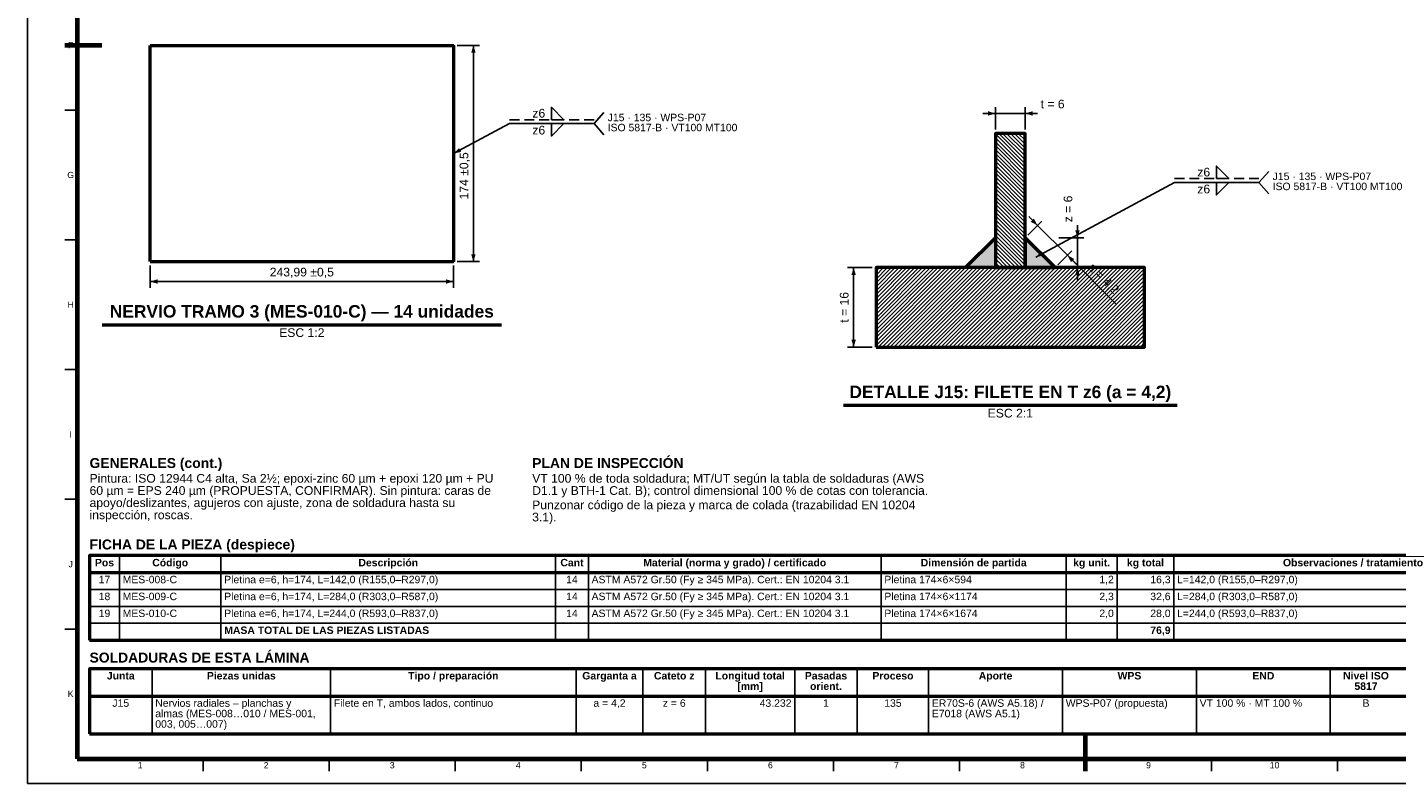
# Model space of a CAD drawing. Header units: millimetres. Extents: x 0 to 841, y 0 to 594.
# Tile 1 of 3: x 0 to 551, y 0 to 304. Entities that reach past the tile are written whole.
import ezdxf
from ezdxf.enums import TextEntityAlignment as Align

# ---------------------------------------------------------------- set-up
doc = ezdxf.new("R2010")
doc.units = ezdxf.units.MM
doc.linetypes.add('OCULTO', pattern=[6, 4, -2])
for name, color, linetype, lineweight in [('ACH', 7, 'CONTINUOUS', 13), ('COTA', 7, 'CONTINUOUS', 25), ('FINA', 7, 'CONTINUOUS', 25), ('MARCO', 7, 'CONTINUOUS', 70), ('OCU', 7, 'OCULTO', 25), ('TXT', 7, 'CONTINUOUS', 25), ('VIS', 7, 'CONTINUOUS', 50)]:
    doc.layers.add(name, color=color, linetype=linetype, lineweight=lineweight)
doc.styles.add('STD', font='LiberationSans-Regular.ttf')
doc.styles.add('STDB', font='LiberationSans-Bold.ttf')

msp = doc.modelspace()

# ---------------------------------------------------------------- hatches: boundary and pattern name
at = {"layer": 'ACH'}
h = msp.add_hatch(dxfattribs=at)
h.set_pattern_fill('ANSI31', scale=0.35, angle=90)
h.paths.add_polyline_path([(389.27, 207.57), (401.27, 207.57), (401.27, 261.57), (389.27, 261.57)])
h = msp.add_hatch(color=7, dxfattribs=at)
h.dxf.hatch_style = 1
h.paths.add_polyline_path([(389.27, 207.57), (377.27, 207.57), (389.27, 219.57)])
h = msp.add_hatch(color=7, dxfattribs=at)
h.dxf.hatch_style = 1
h.paths.add_polyline_path([(401.27, 207.57), (413.27, 207.57), (401.27, 219.57)])
h = msp.add_hatch(dxfattribs=at)
h.set_pattern_fill('ANSI31', scale=0.35)
h.paths.add_polyline_path([(341.27, 175.57), (449.27, 175.57), (449.27, 207.57), (341.27, 207.57)])

# ---------------------------------------------------------------- linework, layer by layer
at = {"layer": 'COTA'}
for p, q in [((172.85, 296.96), (181.86, 296.96)), ((179.36, 209.96), (179.36, 296.96)), ((227.86, 265.46), (231.86, 269.96)), ((389.27, 263.07), (389.27, 272.07)), ((401.27, 263.07), (401.27, 272.07)), ((171.36, 253.46), (193.86, 265.46)), ((193.86, 265.46), (227.86, 265.46)), ((227.86, 265.46), (231.86, 260.96)), ((389.27, 269.57), (384.27, 269.57)), ((389.27, 269.57), (401.27, 269.57)), ((401.27, 269.57), (406.27, 269.57)), ((495.27, 241.77), (499.27, 246.27)), ((405.47, 211.77), (461.27, 241.77)), ((461.27, 241.77), (495.27, 241.77)), ((495.27, 241.77), (499.27, 237.27)), ((402.33, 220.63), (407.98, 226.29)), ((406.22, 224.52), (402.68, 228.06)), ((406.22, 224.52), (418.22, 212.52)), ((422.27, 219.57), (422.27, 224.57)), ((414.77, 219.57), (424.77, 219.57)), ((422.27, 207.57), (422.27, 219.57)), ((172.85, 209.96), (181.86, 209.96)), ((414.33, 208.63), (419.98, 214.29)), ((418.22, 212.52), (421.75, 208.98)), ((418.22, 212.52), (438, 192.74)), ((49.36, 208.46), (49.36, 199.46)), ((171.35, 208.46), (171.35, 199.46)), ((339.77, 207.57), (329.77, 207.57)), ((332.27, 175.57), (332.27, 207.57)), ((414.77, 207.57), (424.77, 207.57)), ((422.27, 207.57), (422.27, 202.57)), ((49.36, 201.96), (171.35, 201.96)), ((339.77, 175.57), (329.77, 175.57))]:
    msp.add_line(p, q, dxfattribs=at)
for points in [[(210.73, 267.06), (210.73, 272.06), (215.73, 267.06)], [(210.73, 265.46), (210.73, 260.46), (215.73, 265.46)], [(478.14, 243.37), (478.14, 248.37), (483.14, 243.37)], [(478.14, 241.77), (478.14, 236.77), (483.14, 241.77)]]:
    msp.add_lwpolyline(points, close=True, dxfattribs=at)
for points in [[(179.36, 296.96), (178.46, 293.96), (180.26, 293.96)], [(389.27, 269.57), (386.27, 270.47), (386.27, 268.67)], [(401.27, 269.57), (404.27, 268.67), (404.27, 270.47)], [(171.36, 253.46), (174.43, 254.08), (173.58, 255.67)], [(406.22, 224.52), (404.73, 227.28), (403.46, 226)], [(422.27, 219.57), (423.17, 222.57), (421.37, 222.57)], [(179.36, 209.96), (180.26, 212.96), (178.46, 212.96)], [(405.47, 211.77), (408.53, 212.4), (407.68, 213.98)], [(418.22, 212.52), (419.7, 209.76), (420.97, 211.04)], [(332.27, 207.57), (331.37, 204.57), (333.17, 204.57)], [(422.27, 207.57), (421.37, 204.57), (423.17, 204.57)], [(49.36, 201.96), (52.36, 201.06), (52.36, 202.86)], [(171.35, 201.96), (168.35, 202.86), (168.35, 201.06)], [(332.27, 175.57), (333.17, 178.57), (331.37, 178.57)]]:
    msp.add_solid(points, dxfattribs=at)
at = {"layer": 'FINA'}
for p, q in [((20, 270.91), (15, 270.91)), ((20, 218.73), (15, 218.73)), ((20, 166.55), (15, 166.55)), ((20, 114.36), (15, 114.36)), ((37.01, 91.7), (37.01, 57.7)), ((77.85, 91.7), (77.85, 57.7)), ((212.38, 91.7), (212.38, 57.7)), ((225.59, 91.7), (225.59, 57.7)), ((343.31, 91.7), (343.31, 57.7)), ((417.78, 91.7), (417.78, 57.7)), ((438.2, 91.7), (438.2, 57.7)), ((461.02, 91.7), (461.02, 57.7)), ((25, 84.9), (646, 84.9)), ((25, 78.1), (646, 78.1)), ((25, 71.3), (646, 71.3)), ((20, 62.18), (15, 62.18)), ((25, 64.5), (646, 64.5)), ((50.13, 46.2), (50.13, 20)), ((121.92, 46.2), (121.92, 20)), ((220.63, 46.2), (220.63, 20)), ((247.55, 46.2), (247.55, 20)), ((272.68, 46.2), (272.68, 20)), ((308.58, 46.2), (308.58, 20)), ((333.71, 46.2), (333.71, 20)), ((362.42, 46.2), (362.42, 20)), ((416.27, 46.2), (416.27, 20)), ((470.11, 46.2), (470.11, 20)), ((523.95, 46.2), (523.95, 20)), ((25, 35.2), (646, 35.2)), ((70.69, 10), (70.69, 5)), ((121.38, 10), (121.38, 5)), ((172.06, 10), (172.06, 5)), ((222.75, 10), (222.75, 5)), ((273.44, 10), (273.44, 5)), ((324.12, 10), (324.12, 5)), ((374.81, 10), (374.81, 5)), ((425.5, 10), (425.5, 5)), ((476.19, 10), (476.19, 5)), ((526.88, 10), (526.88, 5))]:
    msp.add_line(p, q, dxfattribs=at)
msp.add_lwpolyline([(0, 0), (841, 0), (841, 594), (0, 594)], close=True, dxfattribs=at)
at = {"layer": 'MARCO'}
for p, q in [((15, 297), (30, 297)), ((425.5, 5), (425.5, 20))]:
    msp.add_line(p, q, dxfattribs=at)
msp.add_lwpolyline([(20, 10), (831, 10), (831, 584), (20, 584)], close=True, dxfattribs=at)
at = {"layer": 'OCU'}
for p, q in [((193.86, 267.06), (227.86, 267.06)), ((461.27, 243.37), (495.27, 243.37))]:
    msp.add_line(p, q, dxfattribs=at)
at = {"layer": 'VIS'}
for p, q in [((30.06, 184.56), (190.65, 184.56)), ((328.19, 152.17), (462.34, 152.17)), ((25, 91.7), (25, 57.7)), ((25, 57.7), (646, 57.7)), ((25, 46.2), (25, 20)), ((25, 20), (646, 20))]:
    msp.add_line(p, q, dxfattribs=at)
for points in [[(49.36, 209.96), (49.36, 296.96)], [(49.36, 296.96), (171.35, 296.96)], [(171.35, 296.96), (171.35, 209.96)], [(171.35, 296.96), (171.35, 296.96), (171.36, 296.96), (171.36, 296.96), (171.36, 296.96), (171.36, 296.96), (171.36, 296.96)], [(171.36, 296.96), (171.36, 209.96)], [(49.36, 209.96), (171.35, 209.96)], [(171.36, 209.96), (171.36, 209.96), (171.36, 209.96), (171.36, 209.96), (171.36, 209.96), (171.35, 209.96), (171.35, 209.96)]]:
    msp.add_lwpolyline(points, dxfattribs=at)
for points in [[(389.27, 207.57), (401.27, 207.57), (401.27, 261.57), (389.27, 261.57)], [(389.27, 207.57), (377.27, 207.57), (389.27, 219.57)], [(389.27, 207.57), (377.27, 207.57), (389.27, 219.57)], [(401.27, 207.57), (413.27, 207.57), (401.27, 219.57)], [(401.27, 207.57), (413.27, 207.57), (401.27, 219.57)], [(341.27, 175.57), (449.27, 175.57), (449.27, 207.57), (341.27, 207.57)], [(25, 84.9), (646, 84.9), (646, 91.7), (25, 91.7)], [(25, 35.2), (646, 35.2), (646, 46.2), (25, 46.2)]]:
    msp.add_lwpolyline(points, close=True, dxfattribs=at)

# ---------------------------------------------------------------- texts
at = {"layer": 'TXT'}
for s, height, style, p in [('F', 2.5, 'STD', (17.4, 297)), ('G', 2.5, 'STD', (17.4, 244.82)), ('H', 2.5, 'STD', (17.4, 192.64)), ('I', 2.5, 'STD', (17.4, 140.45)), ('J', 2.5, 'STD', (17.4, 88.27)), ('Pos', 3, 'STDB', (31.01, 88.9)), ('Código', 3, 'STDB', (57.43, 88.9)), ('Descripción', 3, 'STDB', (145.12, 88.9)), ('Cant', 3, 'STDB', (218.99, 88.9)), ('Material (norma y grado) / certificado', 3, 'STDB', (284.45, 88.9)), ('Dimensión de partida', 3, 'STDB', (380.54, 88.9)), ('kg unit.', 3, 'STDB', (427.99, 88.9)), ('kg total', 3, 'STDB', (449.61, 88.9)), ('Observaciones / tratamiento', 3, 'STDB', (533.09, 88.9)), ('17', 3, 'STD', (31.01, 82.1)), ('14', 3, 'STD', (218.99, 82.1)), ('18', 3, 'STD', (31.01, 75.3)), ('14', 3, 'STD', (218.99, 75.3)), ('19', 3, 'STD', (31.01, 68.5)), ('14', 3, 'STD', (218.99, 68.5)), ('Junta', 3, 'STDB', (37.56, 43.4)), ('Piezas unidas', 3, 'STDB', (86.02, 43.4)), ('Tipo / preparación', 3, 'STDB', (171.28, 43.4)), ('Garganta a', 3, 'STDB', (234.09, 43.4)), ('Cateto z', 3, 'STDB', (260.12, 43.4)), ('Longitud total', 3, 'STDB', (290.63, 43.4)), ('Pasadas', 3, 'STDB', (321.14, 43.4)), ('Proceso', 3, 'STDB', (348.06, 43.4)), ('Aporte', 3, 'STDB', (389.34, 43.4)), ('WPS', 3, 'STDB', (443.19, 43.4)), ('END', 3, 'STDB', (497.03, 43.4)), ('Nivel ISO', 3, 'STDB', (538.31, 43.4)), ('[mm]', 3, 'STDB', (290.63, 39.2)), ('orient.', 3, 'STDB', (321.14, 39.2)), ('5817', 3, 'STDB', (538.31, 39.2)), ('K', 2.5, 'STD', (17.4, 36.09)), ('J15', 3, 'STD', (37.56, 32.4)), ('a = 4,2', 3, 'STD', (234.09, 32.4)), ('z = 6', 3, 'STD', (260.12, 32.4)), ('1', 3, 'STD', (321.14, 32.4)), ('135', 3, 'STD', (348.06, 32.4)), ('B', 3, 'STD', (538.31, 32.4)), ('1', 2.5, 'STD', (45.34, 7.4)), ('2', 2.5, 'STD', (96.03, 7.4)), ('3', 2.5, 'STD', (146.72, 7.4)), ('4', 2.5, 'STD', (197.41, 7.4)), ('5', 2.5, 'STD', (248.09, 7.4)), ('6', 2.5, 'STD', (298.78, 7.4)), ('7', 2.5, 'STD', (349.47, 7.4)), ('8', 2.5, 'STD', (400.16, 7.4)), ('9', 2.5, 'STD', (450.84, 7.4)), ('10', 2.5, 'STD', (501.53, 7.4))]:
    msp.add_text(s, height=height, dxfattribs=dict(at, style=style)).set_placement(p, align=Align.MIDDLE_CENTER)
for s, height, style, p in [('z6', 3.5, 'STD', (208.23, 269.66)), ('z6', 3.5, 'STD', (208.23, 262.86)), ('z6', 3.5, 'STD', (475.64, 245.97)), ('z6', 3.5, 'STD', (475.64, 239.17)), ('1,2', 3, 'STD', (436.9, 82.1)), ('16,3', 3, 'STD', (459.72, 82.1)), ('2,3', 3, 'STD', (436.9, 75.3)), ('32,6', 3, 'STD', (459.72, 75.3)), ('2,0', 3, 'STD', (436.9, 68.5)), ('28,0', 3, 'STD', (459.72, 68.5)), ('76,9', 3, 'STDB', (459.72, 61.7)), ('43.232', 3, 'STD', (307.28, 32.4))]:
    msp.add_text(s, height=height, dxfattribs=dict(at, style=style)).set_placement(p, align=Align.MIDDLE_RIGHT)
for s, height, style, p in [('t = 6', 3.5, 'STD', (412.29, 270.57)), ('243,99 ±0,5', 3.5, 'STD', (110.36, 202.96)), ('NERVIO TRAMO 3 (MES-010-C) — 14 unidades', 5, 'STDB', (110.36, 185.96)), ('DETALLE J15: FILETE EN T z6 (a = 4,2)', 5, 'STDB', (395.27, 153.57))]:
    msp.add_text(s, height=height, dxfattribs=dict(at, style=style)).set_placement(p, align=Align.BOTTOM_CENTER)
for s, height, style, p in [('J15 · 135 · WPS-P07', 3, 'STD', (233.36, 269.46)), ('ISO 5817-B · VT100 MT100', 3, 'STD', (233.36, 265.41)), ('J15 · 135 · WPS-P07', 3, 'STD', (500.77, 245.77)), ('ISO 5817-B · VT100 MT100', 3, 'STD', (500.77, 241.72)), ('PLAN DE INSPECCIÓN', 4, 'STDB', (203, 130.95)), ('GENERALES (cont.)', 4, 'STDB', (25, 130.95)), ('Pintura: ISO 12944 C4 alta, Sa 2½; epoxi-zinc 60 µm + epoxi 120 µm + PU', 3.5, 'STD', (25, 124.55)), ('VT 100 % de toda soldadura; MT/UT según la tabla de soldaduras (AWS', 3.5, 'STD', (203, 124.55)), ('60 µm = EPS 240 µm (PROPUESTA, CONFIRMAR). Sin pintura: caras de', 3.5, 'STD', (25, 119.65)), ('D1.1 y BTH-1 Cat. B); control dimensional 100 % de cotas con tolerancia.', 3.5, 'STD', (203, 119.65)), ('apoyo/deslizantes, agujeros con ajuste, zona de soldadura hasta su', 3.5, 'STD', (25, 114.75)), ('inspección, roscas.', 3.5, 'STD', (25, 109.85)), ('Punzonar código de la pieza y marca de colada (trazabilidad EN 10204', 3.5, 'STD', (203, 113.87)), ('3.1).', 3.5, 'STD', (203, 108.97)), ('FICHA DE LA PIEZA (despiece)', 4, 'STDB', (25, 98.2)), ('SOLDADURAS DE ESTA LÁMINA', 4, 'STDB', (25, 52.7))]:
    msp.add_text(s, height=height, dxfattribs=dict(at, style=style)).set_placement(p, align=Align.TOP_LEFT)
at = {"layer": 'TXT', "style": 'STD'}
for s, rotation, p in [('174 ±0,5', 90, (178.36, 244.46)), ('z = 6', 90, (421.27, 231.16)), ('a = 4,2', -45, (430.84, 201.31)), ('t = 16', 90, (331.27, 191.57))]:
    msp.add_text(s, height=3.5, rotation=rotation, dxfattribs=at).set_placement(p, align=Align.BOTTOM_CENTER)
for s, p in [('ESC 1:2', (110.36, 183.16)), ('ESC 2:1', (395.27, 150.77))]:
    msp.add_text(s, height=3.5, dxfattribs=at).set_placement(p, align=Align.TOP_CENTER)
at = {"layer": 'TXT'}
for s, style, p in [('MES-008-C', 'STD', (38.31, 82.1)), ('Pletina e=6, h=174, L=142,0 (R155,0–R297,0)', 'STD', (79.15, 82.1)), ('ASTM A572 Gr.50 (Fy ≥ 345 MPa). Cert.: EN 10204 3.1', 'STD', (226.89, 82.1)), ('Pletina 174×6×594', 'STD', (344.61, 82.1)), ('L=142,0 (R155,0–R297,0)', 'STD', (462.32, 82.1)), ('Pletina e=6, h=174, L=284,0 (R303,0–R587,0)', 'STD', (79.15, 75.3)), ('ASTM A572 Gr.50 (Fy ≥ 345 MPa). Cert.: EN 10204 3.1', 'STD', (226.89, 75.3)), ('L=284,0 (R303,0–R587,0)', 'STD', (462.32, 75.3)), ('MES-009-C', 'STD', (38.31, 75.3)), ('Pletina 174×6×1174', 'STD', (344.61, 75.3)), ('MES-010-C', 'STD', (38.31, 68.5)), ('Pletina e=6, h=174, L=244,0 (R593,0–R837,0)', 'STD', (79.15, 68.5)), ('ASTM A572 Gr.50 (Fy ≥ 345 MPa). Cert.: EN 10204 3.1', 'STD', (226.89, 68.5)), ('Pletina 174×6×1674', 'STD', (344.61, 68.5)), ('L=244,0 (R593,0–R837,0)', 'STD', (462.32, 68.5)), ('MASA TOTAL DE LAS PIEZAS LISTADAS', 'STDB', (79.15, 61.7)), ('Nervios radiales – planchas y', 'STD', (51.43, 32.4)), ('Filete en T, ambos lados, continuo', 'STD', (123.22, 32.4)), ('ER70S-6 (AWS A5.18) /', 'STD', (363.72, 32.4)), ('WPS-P07 (propuesta)', 'STD', (417.57, 32.4)), ('VT 100 % · MT 100 %', 'STD', (471.41, 32.4)), ('almas (MES-008…010 / MES-001,', 'STD', (51.43, 28.2)), ('E7018 (AWS A5.1)', 'STD', (363.72, 28.2)), ('003, 005…007)', 'STD', (51.43, 24))]:
    msp.add_text(s, height=3, dxfattribs=dict(at, style=style)).set_placement(p, align=Align.MIDDLE_LEFT)

doc.saveas('drawing.dxf')
